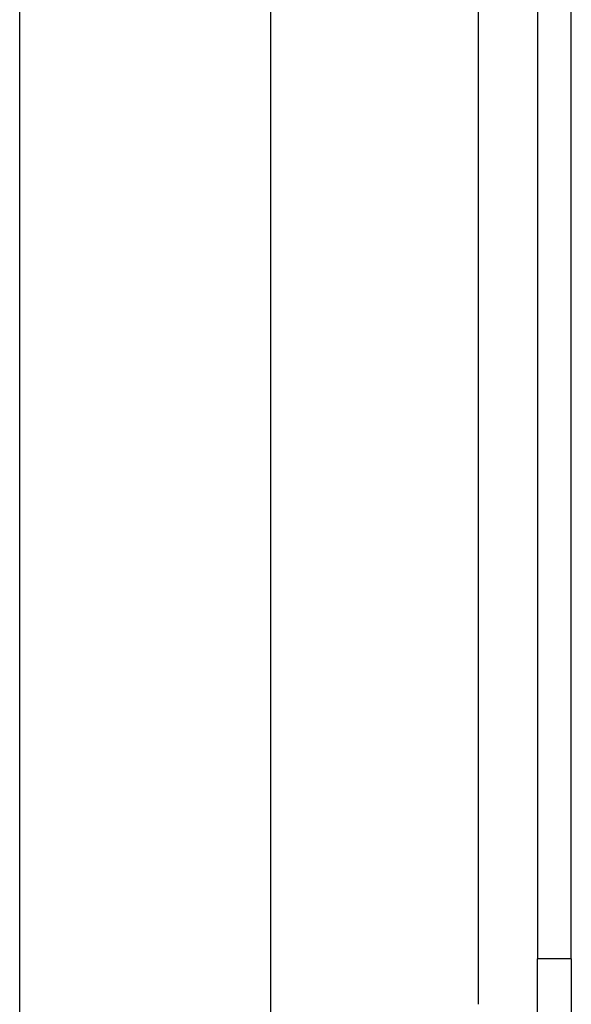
# Model space of a CAD drawing. Header units: inches. Extents: x 0 to 101, y -11 to 66.
# Tile 56 of 86: x 28.47 to 29.54, y 43.66 to 45.56. Entities that reach past the tile are written whole.
import ezdxf

# ---------------------------------------------------------------- set-up
doc = ezdxf.new("R2010")
doc.units = ezdxf.units.IN
doc.header["$LTSCALE"] = 6.067211
doc.header["$MEASUREMENT"] = 0
doc.layers.add('Visible Edges(ANSI)', color=7, linetype='Continuous', lineweight=25)
doc.layers.add('Visible Tangent Edges(ANSI)', color=7, linetype='Continuous', lineweight=25)

msp = doc.modelspace()

# ---------------------------------------------------------------- linework, layer by layer
at = {"layer": 'Visible Edges(ANSI)'}
for p, q in [((29.4705, 46.8385), (29.4705, 43.7455)), ((29.5358, 43.7455), (29.5358, 46.8385)), ((28.4689, 42.3191), (28.4689, 46.0102)), ((28.9538, 46.0102), (28.9538, 43.323)), ((29.4705, 43.3612), (29.4705, 43.7455)), ((29.5358, 43.7455), (29.5358, 43.3612))]:
    msp.add_line(p, q, dxfattribs=at)
at = {"layer": 'Visible Tangent Edges(ANSI)'}
for p, q in [((29.3559, 46.8385), (29.3559, 43.6576)), ((29.5358, 43.7455), (29.4705, 43.7455))]:
    msp.add_line(p, q, dxfattribs=at)

doc.saveas('drawing.dxf')
